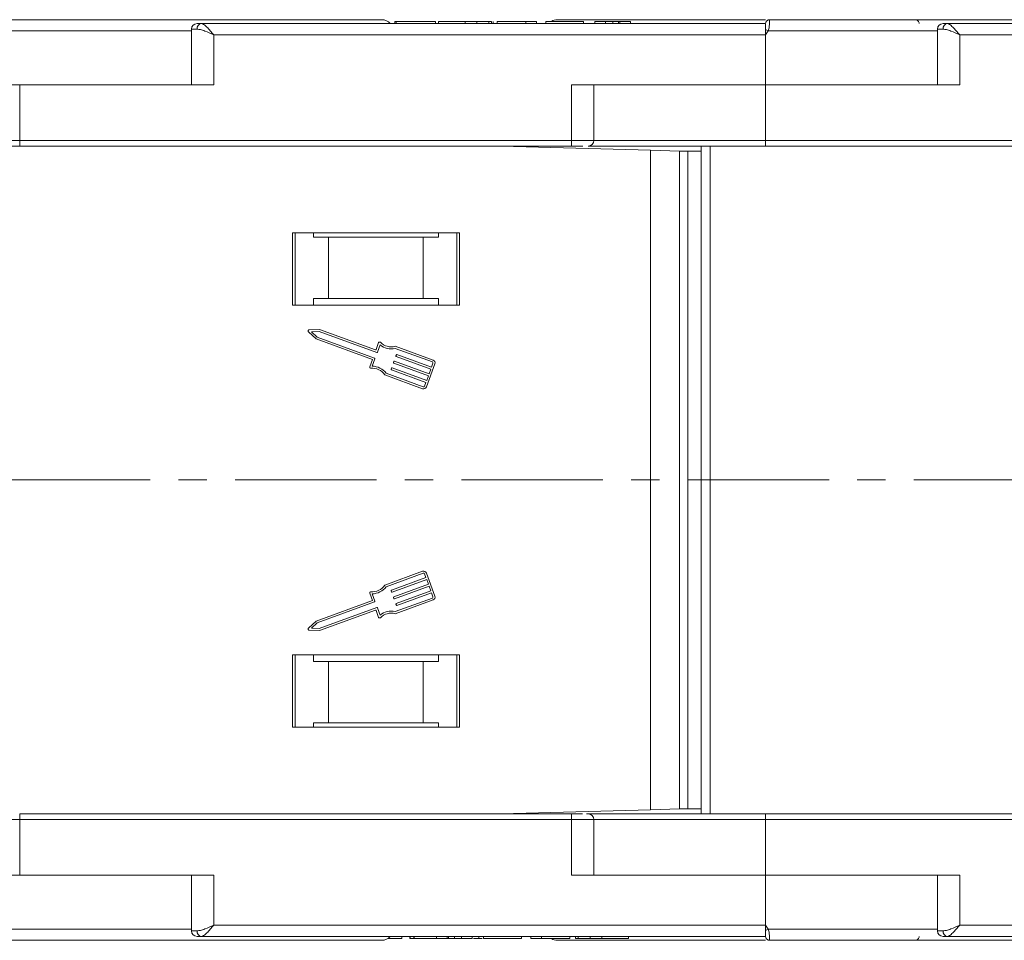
# Model space of a CAD drawing. Header units: millimetres. Extents: x 4144 to 5605, y 218 to 1251.
# Tile 11 of 45: x 4753 to 4842, y 485 to 568. Entities that reach past the tile are written whole.
import ezdxf

# ---------------------------------------------------------------- set-up
doc = ezdxf.new("R2010")
doc.units = ezdxf.units.MM
doc.linetypes.add('CENTERX2', pattern=[20.32, 12.7, -2.54, 2.54, -2.54])

msp = doc.modelspace()

# ---------------------------------------------------------------- linework, layer by layer
at = {"color": 7, "linetype": 'Continuous', "lineweight": 15}
for p, q in [((4820.49, 567.169), (4769.801, 567.169)), ((4791.118, 567.169), (4786.778, 567.169)), ((4787.184, 567.169), (4787.184, 567.369)), ((4787.301, 567.369), (4787.184, 567.369)), ((4787.301, 567.169), (4787.301, 567.369)), ((4790.826, 567.369), (4787.301, 567.369)), ((4790.826, 567.369), (4790.826, 567.169)), ((4791.118, 567.169), (4791.118, 567.369)), ((4794.9, 567.169), (4792.08, 567.169)), ((4793.497, 567.169), (4793.497, 567.369)), ((4794.551, 567.169), (4794.551, 567.369)), ((4795.639, 567.169), (4795.639, 567.369)), ((4795.862, 567.169), (4795.862, 567.369)), ((4816.739, 567.169), (4795.862, 567.169)), ((4796.023, 567.169), (4796.023, 567.369)), ((4796.375, 567.169), (4796.375, 567.369)), ((4798.939, 567.369), (4796.375, 567.369)), ((4798.939, 567.169), (4798.939, 567.369)), ((4799.9, 567.369), (4798.939, 567.369)), ((4799.9, 567.169), (4799.9, 567.369)), ((4800.734, 567.169), (4800.734, 567.369)), ((4804.131, 567.369), (4800.734, 567.369)), ((4804.131, 567.169), (4804.131, 567.369)), ((4806.118, 567.369), (4805.157, 567.369)), ((4805.157, 567.169), (4805.157, 567.369)), ((4806.118, 567.169), (4806.118, 567.369)), ((4806.755, 567.169), (4806.755, 567.369)), ((4807.27, 567.169), (4807.27, 567.369)), ((4807.4, 567.169), (4807.4, 567.369)), ((4807.4, 567.369), (4808.362, 567.369)), ((4808.362, 567.169), (4808.362, 567.369)), ((4816.739, 567.169), (4816.988, 567.169)), ((4820.49, 567.167), (4820.49, 567.169)), ((4820.84, 567.519), (4820.84, 567.519)), ((4887.49, 567.169), (4836.801, 567.169)), ((4768.919, 566.519), (4736.427, 566.519)), ((4768.919, 566.669), (4768.919, 561.669)), ((4769.428, 566.669), (4768.919, 566.669)), ((4770.919, 566.169), (4820.49, 566.169)), ((4770.919, 561.669), (4770.919, 566.169)), ((4820.724, 566.519), (4820.49, 566.169)), ((4820.49, 566.169), (4820.49, 561.669)), ((4835.919, 566.519), (4820.724, 566.519)), ((4835.919, 566.669), (4835.919, 561.669)), ((4836.428, 566.669), (4835.919, 566.669)), ((4837.919, 566.169), (4887.49, 566.169)), ((4837.919, 561.669), (4837.919, 566.169)), ((4753.49, 561.669), (4735.583, 561.669)), ((4753.49, 556.669), (4753.49, 561.669)), ((4753.49, 561.669), (4770.919, 561.669)), ((4820.49, 561.669), (4803.062, 561.669)), ((4803.062, 561.669), (4803.062, 556.669)), ((4805.062, 556.669), (4805.062, 561.669)), ((4820.49, 556.669), (4820.49, 561.669)), ((4820.49, 561.669), (4837.919, 561.669)), ((4753.49, 556.669), (4724.331, 556.669)), ((4803.062, 556.669), (4753.49, 556.669)), ((4753.49, 556.669), (4753.49, 556.169)), ((4803.062, 556.669), (4803.062, 556.169)), ((4805.062, 556.669), (4803.062, 556.669)), ((4820.49, 556.669), (4805.062, 556.669)), ((4870.062, 556.669), (4820.49, 556.669)), ((4820.49, 556.669), (4820.49, 556.169)), ((4753.49, 556.169), (4803.062, 556.169)), ((4796.731, 556.169), (4810.14, 555.792)), ((4797.553, 556.146), (4797.553, 556.169)), ((4798.233, 556.15), (4798.053, 556.167)), ((4798.053, 556.132), (4798.053, 556.167)), ((4798.586, 556.117), (4798.233, 556.15)), ((4798.233, 556.15), (4798.233, 556.127)), ((4810.14, 555.792), (4810.14, 518.669)), ((4812.752, 555.719), (4810.14, 555.792)), ((4812.752, 518.669), (4812.752, 555.719)), ((4812.752, 555.719), (4813.498, 555.719)), ((4813.498, 555.719), (4813.498, 518.669)), ((4814.7, 555.719), (4813.498, 555.719)), ((4814.7, 556.169), (4814.7, 518.669)), ((4815.5, 518.669), (4815.5, 556.169)), ((4820.49, 556.169), (4870.062, 556.169)), ((4792.99, 548.369), (4777.99, 548.369)), ((4777.99, 548.369), (4777.99, 541.869)), ((4778.24, 541.869), (4778.24, 548.369)), ((4779.876, 547.969), (4779.876, 548.369)), ((4791.104, 548.369), (4791.104, 547.969)), ((4792.74, 548.369), (4792.74, 541.869)), ((4792.99, 541.869), (4792.99, 548.369)), ((4779.876, 547.969), (4781.24, 547.969)), ((4781.24, 547.969), (4781.24, 542.469)), ((4789.74, 547.969), (4781.24, 547.969)), ((4789.74, 542.469), (4789.74, 547.969)), ((4789.74, 547.969), (4791.104, 547.969)), ((4779.876, 542.469), (4779.876, 541.869)), ((4781.24, 542.469), (4779.876, 542.469)), ((4789.74, 542.469), (4781.24, 542.469)), ((4791.104, 542.469), (4789.74, 542.469)), ((4791.104, 541.869), (4791.104, 542.469)), ((4777.99, 541.869), (4792.99, 541.869)), ((4779.415, 539.488), (4780.109, 538.838)), ((4780.422, 539.695), (4779.472, 539.646)), ((4780.395, 539.511), (4779.696, 539.475)), ((4779.696, 539.475), (4780.207, 538.997)), ((4785.555, 537.625), (4780.395, 539.511)), ((4785.447, 537.859), (4780.422, 539.695)), ((4780.109, 538.838), (4785.177, 536.987)), ((4780.207, 538.997), (4785.368, 537.111)), ((4785.732, 538.506), (4785.505, 537.886)), ((4785.856, 538.314), (4785.614, 537.652)), ((4790.553, 536.77), (4787.209, 537.992)), ((4790.616, 536.941), (4787.219, 538.183)), ((4785.177, 536.987), (4784.934, 536.324)), ((4785.395, 537.053), (4785.153, 536.39)), ((4787.068, 536.732), (4787.1, 536.818)), ((4787.158, 536.845), (4790.263, 535.711)), ((4787.287, 537.332), (4787.319, 537.418)), ((4790.42, 536.139), (4787.315, 537.274)), ((4787.377, 537.445), (4790.482, 536.31)), ((4786.849, 536.133), (4786.881, 536.218)), ((4789.982, 534.94), (4786.877, 536.074)), ((4786.939, 536.246), (4790.044, 535.111)), ((4790.201, 535.539), (4787.096, 536.674)), ((4790.028, 534.535), (4790.779, 536.59)), ((4790.263, 535.711), (4790.42, 536.139)), ((4790.482, 536.31), (4790.608, 536.653)), ((4786.28, 535.613), (4789.677, 534.371)), ((4786.396, 535.764), (4789.739, 534.543)), ((4790.044, 535.111), (4790.201, 535.539)), ((4789.856, 534.597), (4789.982, 534.94)), ((4810.14, 533.669), (4810.14, 496.546)), ((4812.752, 496.619), (4812.752, 533.669)), ((4813.498, 533.669), (4813.498, 496.619)), ((4814.7, 533.669), (4814.7, 496.169)), ((4815.5, 496.169), (4815.5, 533.669)), ((4789.677, 517.967), (4786.28, 516.725)), ((4786.396, 516.573), (4789.739, 517.795)), ((4789.982, 517.398), (4786.877, 516.264)), ((4789.856, 517.741), (4789.982, 517.398)), ((4790.779, 515.748), (4790.028, 517.803)), ((4786.939, 516.092), (4790.044, 517.227)), ((4790.201, 516.799), (4787.096, 515.664)), ((4787.158, 515.493), (4790.263, 516.627)), ((4790.044, 517.227), (4790.201, 516.799)), ((4790.263, 516.627), (4790.42, 516.199)), ((4784.934, 516.014), (4785.177, 515.351)), ((4785.395, 515.285), (4785.153, 515.948)), ((4786.849, 516.205), (4786.881, 516.12)), ((4787.068, 515.606), (4787.1, 515.52)), ((4790.42, 516.199), (4787.315, 515.064)), ((4787.377, 514.893), (4790.482, 516.028)), ((4790.482, 516.028), (4790.608, 515.685)), ((4785.177, 515.351), (4780.109, 513.5)), ((4780.207, 513.341), (4785.368, 515.227)), ((4785.555, 514.713), (4780.395, 512.827)), ((4790.553, 515.568), (4787.209, 514.346)), ((4787.219, 514.155), (4790.616, 515.397)), ((4787.287, 515.006), (4787.319, 514.92)), ((4780.422, 512.643), (4785.447, 514.479)), ((4785.505, 514.452), (4785.732, 513.832)), ((4785.856, 514.024), (4785.614, 514.686)), ((4780.109, 513.5), (4779.415, 512.85)), ((4779.696, 512.863), (4780.207, 513.341)), ((4779.472, 512.692), (4780.422, 512.643)), ((4780.395, 512.827), (4779.696, 512.863)), ((4792.99, 510.469), (4777.99, 510.469)), ((4777.99, 510.469), (4777.99, 503.969)), ((4778.24, 503.969), (4778.24, 510.469)), ((4779.876, 510.469), (4779.876, 509.869)), ((4791.104, 509.869), (4791.104, 510.469)), ((4792.74, 510.469), (4792.74, 503.969)), ((4792.99, 503.969), (4792.99, 510.469)), ((4779.876, 509.869), (4781.24, 509.869)), ((4781.24, 509.869), (4781.24, 504.369)), ((4781.24, 509.869), (4789.74, 509.869)), ((4789.74, 504.369), (4789.74, 509.869)), ((4789.74, 509.869), (4791.104, 509.869)), ((4781.24, 504.369), (4779.876, 504.369)), ((4779.876, 503.969), (4779.876, 504.369)), ((4781.24, 504.369), (4789.74, 504.369)), ((4791.104, 504.369), (4789.74, 504.369)), ((4791.104, 504.369), (4791.104, 503.969)), ((4777.99, 503.969), (4792.99, 503.969)), ((4753.49, 495.669), (4753.49, 496.169)), ((4803.062, 496.169), (4753.49, 496.169)), ((4810.14, 496.546), (4796.731, 496.169)), ((4797.553, 496.169), (4797.553, 496.192)), ((4798.053, 496.171), (4798.053, 496.206)), ((4798.053, 496.171), (4798.233, 496.188)), ((4798.233, 496.188), (4798.586, 496.221)), ((4798.233, 496.211), (4798.233, 496.188)), ((4803.062, 495.669), (4803.062, 496.169)), ((4810.14, 496.546), (4812.752, 496.619)), ((4813.498, 496.619), (4812.752, 496.619)), ((4813.498, 496.619), (4814.7, 496.619)), ((4820.49, 495.669), (4820.49, 496.169)), ((4870.062, 496.169), (4820.49, 496.169)), ((4724.331, 495.669), (4753.49, 495.669)), ((4753.49, 490.669), (4753.49, 495.669)), ((4753.49, 495.669), (4803.062, 495.669)), ((4803.062, 495.669), (4803.062, 490.669)), ((4803.062, 495.669), (4805.062, 495.669)), ((4805.062, 490.669), (4805.062, 495.669)), ((4805.062, 495.669), (4820.49, 495.669)), ((4820.49, 490.669), (4820.49, 495.669)), ((4820.49, 495.669), (4870.062, 495.669)), ((4744.53, 490.669), (4754.241, 490.669)), ((4770.919, 490.669), (4754.241, 490.669)), ((4768.919, 490.669), (4768.919, 485.669)), ((4770.919, 486.169), (4770.919, 490.669)), ((4803.062, 490.669), (4820.49, 490.669)), ((4837.919, 490.669), (4820.49, 490.669)), ((4820.49, 490.669), (4820.49, 486.169)), ((4835.919, 490.669), (4835.919, 485.669)), ((4837.919, 486.169), (4837.919, 490.669)), ((4736.427, 485.819), (4768.919, 485.819)), ((4768.919, 485.669), (4769.428, 485.669)), ((4820.49, 486.169), (4770.919, 486.169)), ((4820.49, 486.169), (4820.724, 485.819)), ((4820.724, 485.819), (4835.919, 485.819)), ((4835.919, 485.669), (4836.428, 485.669)), ((4887.49, 486.169), (4837.919, 486.169)), ((4769.801, 485.169), (4820.49, 485.169)), ((4787.814, 484.969), (4786.545, 484.969)), ((4786.778, 485.169), (4791.49, 485.169)), ((4787.814, 485.169), (4787.814, 484.969)), ((4788.53, 484.969), (4788.53, 485.169)), ((4788.55, 484.969), (4788.53, 484.969)), ((4788.55, 484.969), (4788.55, 485.169)), ((4788.898, 484.969), (4788.55, 484.969)), ((4788.898, 484.969), (4788.898, 485.169)), ((4788.918, 484.969), (4788.898, 484.969)), ((4788.918, 484.969), (4788.918, 485.169)), ((4790.926, 484.969), (4788.918, 484.969)), ((4790.926, 484.969), (4790.926, 485.169)), ((4791.888, 484.969), (4790.926, 484.969)), ((4791.888, 485.169), (4791.888, 484.969)), ((4792.018, 485.169), (4792.018, 484.969)), ((4792.533, 485.169), (4792.533, 484.969)), ((4793.17, 485.169), (4793.17, 484.969)), ((4793.17, 485.169), (4803.426, 485.169)), ((4794.131, 484.969), (4793.17, 484.969)), ((4794.131, 484.969), (4794.131, 485.169)), ((4794.256, 484.969), (4794.73, 484.969)), ((4794.73, 485.169), (4794.73, 484.969)), ((4794.73, 484.969), (4795.018, 484.969)), ((4795.157, 484.969), (4795.157, 485.169)), ((4798.554, 484.969), (4795.157, 484.969)), ((4798.554, 484.969), (4798.554, 485.169)), ((4799.388, 484.969), (4799.388, 485.169)), ((4800.349, 484.969), (4799.388, 484.969)), ((4800.349, 484.969), (4800.349, 485.169)), ((4802.913, 484.969), (4800.349, 484.969)), ((4802.913, 484.969), (4802.913, 485.169)), ((4803.426, 484.969), (4803.426, 485.169)), ((4803.649, 485.169), (4803.649, 484.969)), ((4804.388, 485.169), (4807.208, 485.169)), ((4804.737, 485.169), (4804.737, 484.969)), ((4805.791, 485.169), (4805.791, 484.969)), ((4808.17, 485.169), (4808.17, 484.969)), ((4808.17, 485.169), (4816.739, 485.169)), ((4820.84, 484.819), (4820.84, 484.819)), ((4836.801, 485.169), (4887.49, 485.169))]:
    msp.add_line(p, q, dxfattribs=at)
at = {"color": 1, "linetype": 'CENTERX2', "lineweight": 13}
msp.add_line((5456.103, 526.169), (4620.052, 526.169), dxfattribs=at)
at = {"color": 7, "linetype": 'Continuous', "lineweight": 15, "flags": 128}
msp.add_lwpolyline([(4820.49, 485.169), (4820.49, 485.169)], dxfattribs=at)
at = {"color": 7, "linetype": 'Continuous', "lineweight": 15}
for centre, radius, start, end in [((4769.419, 566.669), 0.5, 90, 180), ((4769.875, 566.725), 0.451, 99.5202, 187.08135), ((4786.018, 566.519), 1, 41.2946, 90), ((4801.77, 566.519), 1, 90, 121.78833), ((4820.84, 567.169), 0.35, 89.99809, 179.99965), ((4833.92, 567.169), 0.35, 0.00041, 90.00191), ((4836.419, 566.669), 0.5, 90, 180), ((4836.875, 566.725), 0.451, 99.5202, 187.08135), ((4784.946, 499.592), 75.89, 61.87179, 62.07191), ((4804.562, 556.669), 0.5, 270, 0), ((4779.477, 539.555), 0.0912, 92.951, 226.90808), ((4785.462, 537.902), 0.0456, 249.92954, 339.92954), ((4785.817, 538.475), 0.0912, 44.41454, 159.92954), ((4786.851, 539.487), 1.538, 229.69289, 283.48884), ((4786.851, 539.487), 1.355, 224.41454, 285.7472), ((4785.352, 537.068), 0.0456, 339.92954, 69.92954), ((4785.571, 537.668), 0.0456, 249.92954, 339.92954), ((4787.143, 536.802), 0.0456, 69.92954, 159.92954), ((4787.33, 537.316), 0.0456, 159.92954, 249.92954), ((4787.362, 537.402), 0.0456, 69.92954, 159.92954), ((4790.522, 536.684), 0.274, 339.92954, 69.92954), ((4785.02, 536.293), 0.0912, 159.92954, 275.44455), ((4785.157, 534.853), 1.355, 34.11188, 95.44455), ((4785.157, 534.853), 1.538, 36.37025, 90.1662), ((4786.892, 536.117), 0.0456, 159.92954, 249.92954), ((4786.923, 536.203), 0.0456, 69.92954, 159.92954), ((4787.111, 536.717), 0.0456, 159.92954, 249.92954), ((4790.522, 536.684), 0.0912, 339.92954, 69.92954), ((4789.771, 534.628), 0.274, 249.92954, 339.92954), ((4789.771, 534.628), 0.0912, 249.92954, 339.92954), ((4789.771, 517.71), 0.274, 20.07046, 110.07046), ((4789.771, 517.71), 0.0912, 20.07046, 110.07046), ((4785.157, 517.485), 1.355, 264.55545, 325.88812), ((4785.157, 517.485), 1.538, 269.8338, 323.62975), ((4785.02, 516.045), 0.0912, 84.55545, 200.07046), ((4786.892, 516.221), 0.0456, 110.07046, 200.07046), ((4786.923, 516.135), 0.0456, 200.07046, 290.07046), ((4787.111, 515.621), 0.0456, 110.07046, 200.07046), ((4790.522, 515.654), 0.0912, 290.07046, 20.07046), ((4790.522, 515.654), 0.274, 290.07046, 20.07046), ((4785.352, 515.27), 0.0456, 290.07046, 20.07046), ((4785.571, 514.67), 0.0456, 20.07046, 110.07046), ((4787.143, 515.536), 0.0456, 200.07046, 290.07046), ((4787.33, 515.022), 0.0456, 110.07046, 200.07046), ((4787.362, 514.936), 0.0456, 200.07046, 290.07046), ((4785.462, 514.436), 0.0456, 20.07046, 110.07046), ((4785.817, 513.863), 0.0912, 200.07046, 315.58546), ((4786.851, 512.851), 1.538, 76.51116, 130.30711), ((4786.851, 512.851), 1.355, 74.2528, 135.58546), ((4779.477, 512.783), 0.0912, 133.09192, 267.049), ((4804.562, 495.669), 0.5, 360, 90), ((4769.419, 485.669), 0.5, 180, 270), ((4769.875, 485.613), 0.451, 172.91869, 260.47981), ((4784.946, 552.746), 75.89, 297.92809, 298.12821), ((4836.419, 485.669), 0.5, 180, 270), ((4836.875, 485.613), 0.451, 172.91869, 260.47981), ((4786.018, 485.819), 1, 270, 319.4584), ((4801.77, 485.819), 1, 238.21167, 270), ((4820.84, 485.169), 0.35, 180.00057, 270.00191), ((4833.92, 485.169), 0.35, 269.99809, 359.99959)]:
    msp.add_arc(centre, radius, start, end, dxfattribs=at)
for points, knots in [([(4785.982, 567.519), (4785.982, 567.519), (4785.983, 567.519), (4785.569, 567.519), (4784.7, 567.519), (4783.269, 567.519), (4781.422, 567.519), (4779.16, 567.519), (4776.461, 567.519), (4773.568, 567.519), (4770.631, 567.519), (4767.752, 567.519), (4764.706, 567.519), (4760.465, 567.519), (4756.065, 567.519), (4751.673, 567.519), (4748.124, 567.519), (4744.381, 567.519), (4740.544, 567.519), (4738.198, 567.519), (4737.043, 567.519)], [0, 0, 0, 0, 0.032121, 0.079838, 0.140918, 0.20035, 0.258014, 0.315686, 0.375118, 0.436191, 0.483915, 0.531631, 0.580355, 0.629071, 0.726383, 0.774107, 0.821823, 0.882904, 0.942333, 1, 1, 1, 1]), ([(4769.801, 567.169), (4769.868, 567.152), (4770.012, 567.116), (4770.291, 566.866), (4770.601, 566.536), (4770.813, 566.292), (4770.919, 566.169)], [0, 0, 0, 0, 0.23435, 0.498195, 0.748869, 1, 1, 1, 1]), ([(4793.497, 567.369), (4793.364, 567.369), (4792.96, 567.369), (4792.305, 567.369), (4791.687, 567.369), (4791.26, 567.369), (4791.128, 567.369), (4791.12, 567.369), (4791.118, 567.369)], [0, 0, 0, 0, 0.101398, 0.306996, 0.506144, 0.685262, 0.924557, 1, 1, 1, 1]), ([(4794.551, 567.369), (4794.489, 567.369), (4794.365, 567.369), (4794.181, 567.369), (4794.005, 567.369), (4793.837, 567.369), (4793.668, 567.369), (4793.554, 567.369), (4793.497, 567.369)], [0, 0, 0, 0, 0.185429, 0.37219, 0.527708, 0.683877, 0.841678, 1, 1, 1, 1]), ([(4795.639, 567.369), (4795.579, 567.369), (4795.459, 567.369), (4795.142, 567.369), (4794.821, 567.369), (4794.58, 567.369), (4794.551, 567.369)], [0, 0, 0, 0, 0.250896, 0.502166, 0.940512, 1, 1, 1, 1]), ([(4795.862, 567.369), (4795.861, 567.369), (4795.86, 567.369), (4795.846, 567.369), (4795.821, 567.369), (4795.78, 567.369), (4795.723, 567.369), (4795.667, 567.369), (4795.639, 567.369)], [0, 0, 0, 0, 0.1539502, 0.3081809, 0.478699, 0.6499612, 0.8242026, 1, 1, 1, 1]), ([(4820.49, 567.519), (4820.023, 567.519), (4818.564, 567.519), (4816.252, 567.519), (4813.585, 567.519), (4810.308, 567.519), (4807.519, 567.519), (4805.318, 567.519), (4803.846, 567.519), (4802.68, 567.519), (4801.909, 567.519), (4801.816, 567.519), (4801.77, 567.519)], [0, 0, 0, 0, 0.041736, 0.130335, 0.220805, 0.311261, 0.491949, 0.580563, 0.669162, 0.782576, 0.892928, 1, 1, 1, 1]), ([(4806.118, 567.369), (4806.121, 567.369), (4806.126, 567.369), (4806.175, 567.369), (4806.266, 567.369), (4806.384, 567.369), (4806.55, 567.369), (4806.677, 567.369), (4806.755, 567.369)], [0, 0, 0, 0, 0.292027, 0.504854, 0.613905, 0.723685, 0.829816, 1, 1, 1, 1]), ([(4806.755, 567.369), (4806.797, 567.369), (4806.881, 567.369), (4806.991, 567.369), (4807.085, 567.369), (4807.157, 567.369), (4807.22, 567.369), (4807.253, 567.369), (4807.27, 567.369)], [0, 0, 0, 0, 0.202387, 0.410907, 0.557829, 0.709472, 0.853224, 1, 1, 1, 1]), ([(4807.27, 567.369), (4807.289, 567.369), (4807.327, 567.369), (4807.355, 567.369), (4807.375, 567.369), (4807.387, 567.369), (4807.396, 567.369), (4807.399, 567.369), (4807.4, 567.369)], [0, 0, 0, 0, 0.193806, 0.393127, 0.544069, 0.695412, 0.847613, 1, 1, 1, 1]), ([(4820.49, 566.644), (4820.49, 566.736), (4820.49, 566.921), (4820.49, 567.083), (4820.49, 567.113), (4820.49, 567.122)], [0, 0, 0, 0, 0.412979, 0.825987, 1, 1, 1, 1]), ([(4820.84, 567.519), (4820.84, 567.512), (4820.841, 567.498), (4820.84, 567.395), (4820.838, 567.25), (4820.827, 567.066), (4820.807, 566.883), (4820.778, 566.697), (4820.741, 566.575), (4820.724, 566.519)], [0, 0, 0, 0, 0.172016, 0.312756, 0.499599, 0.630391, 0.758026, 0.889228, 1, 1, 1, 1]), ([(4852.99, 567.519), (4852.944, 567.519), (4852.851, 567.519), (4852.08, 567.519), (4850.914, 567.519), (4849.442, 567.519), (4847.794, 567.519), (4845.855, 567.519), (4842.898, 567.519), (4839.464, 567.519), (4835.687, 567.519), (4832.451, 567.519), (4828.808, 567.519), (4824.819, 567.519), (4822.153, 567.519), (4820.84, 567.519)], [0, 0, 0, 0, 0.077726, 0.157824, 0.240135, 0.304454, 0.368763, 0.43443, 0.500087, 0.631237, 0.695556, 0.759865, 0.842185, 0.922281, 1, 1, 1, 1]), ([(4836.801, 567.169), (4836.868, 567.152), (4837.012, 567.116), (4837.291, 566.866), (4837.601, 566.536), (4837.813, 566.292), (4837.919, 566.169)], [0, 0, 0, 0, 0.23435, 0.498195, 0.748869, 1, 1, 1, 1]), ([(4770.919, 566.169), (4770.649, 566.285), (4770.231, 566.466), (4769.732, 566.637), (4769.523, 566.659), (4769.428, 566.669)], [0, 0, 0, 0, 0.498413, 0.772928, 1, 1, 1, 1]), ([(4837.919, 566.169), (4837.649, 566.285), (4837.231, 566.466), (4836.732, 566.637), (4836.523, 566.659), (4836.428, 566.669)], [0, 0, 0, 0, 0.498413, 0.772928, 1, 1, 1, 1]), ([(4724.161, 556.169), (4724.17, 556.169), (4724.639, 556.169), (4725.858, 556.169), (4727.824, 556.169), (4730.116, 556.169), (4732.645, 556.169), (4735.381, 556.169), (4738.284, 556.169), (4741.605, 556.169), (4745.34, 556.169), (4749.424, 556.169), (4752.149, 556.169), (4753.49, 556.169)], [0, 0, 0, 0, 0.001847, 0.094145, 0.188392, 0.282653, 0.3769, 0.471162, 0.563446, 0.655743, 0.77379, 0.888622, 1, 1, 1, 1]), ([(4803.062, 556.169), (4803.22, 556.169), (4803.546, 556.169), (4803.907, 556.169), (4804.05, 556.169), (4804.083, 556.169)], [0, 0, 0, 0, 0.421218, 0.866389, 1, 1, 1, 1]), ([(4804.562, 556.169), (4804.81, 556.169), (4806.012, 556.169), (4808.615, 556.169), (4812.337, 556.169), (4816.425, 556.169), (4819.149, 556.169), (4820.49, 556.169)], [0, 0, 0, 0, 0.052091, 0.252501, 0.508821, 0.75816, 1, 1, 1, 1]), ([(4804.043, 496.169), (4804.023, 496.169), (4803.891, 496.169), (4803.545, 496.169), (4803.22, 496.169), (4803.062, 496.169)], [0, 0, 0, 0, 0.0866478, 0.5559493, 1, 1, 1, 1]), ([(4820.49, 496.169), (4819.149, 496.169), (4816.425, 496.169), (4812.338, 496.169), (4808.615, 496.169), (4805.955, 496.169), (4804.697, 496.169), (4804.393, 496.169)], [0, 0, 0, 0, 0.239024, 0.485461, 0.738838, 0.936895, 1, 1, 1, 1]), ([(4769.428, 485.669), (4769.523, 485.679), (4769.732, 485.701), (4770.231, 485.872), (4770.649, 486.053), (4770.919, 486.169)], [0, 0, 0, 0, 0.227063, 0.501587, 1, 1, 1, 1]), ([(4770.919, 486.169), (4770.813, 486.046), (4770.601, 485.802), (4770.291, 485.472), (4770.012, 485.222), (4769.868, 485.186), (4769.801, 485.169)], [0, 0, 0, 0, 0.251131, 0.501805, 0.765641, 1, 1, 1, 1]), ([(4820.49, 485.169), (4820.49, 485.18), (4820.49, 485.202), (4820.49, 485.375), (4820.49, 485.56), (4820.49, 485.676), (4820.49, 485.694)], [0, 0, 0, 0, 0.313357, 0.626713, 0.94007, 1, 1, 1, 1]), ([(4820.724, 485.819), (4820.741, 485.763), (4820.778, 485.64), (4820.807, 485.453), (4820.827, 485.272), (4820.838, 485.089), (4820.84, 484.943), (4820.841, 484.84), (4820.84, 484.826), (4820.84, 484.819)], [0, 0, 0, 0, 0.111798, 0.24433, 0.368648, 0.500401, 0.687223, 0.827968, 1, 1, 1, 1]), ([(4836.428, 485.669), (4836.523, 485.679), (4836.732, 485.701), (4837.231, 485.872), (4837.649, 486.053), (4837.919, 486.169)], [0, 0, 0, 0, 0.227063, 0.501587, 1, 1, 1, 1]), ([(4837.919, 486.169), (4837.813, 486.046), (4837.601, 485.802), (4837.291, 485.472), (4837.012, 485.222), (4836.868, 485.186), (4836.801, 485.169)], [0, 0, 0, 0, 0.2511309, 0.5018046, 0.7656407, 1, 1, 1, 1]), ([(4737.043, 484.819), (4738.198, 484.819), (4740.544, 484.819), (4744.381, 484.819), (4748.124, 484.819), (4751.672, 484.819), (4754.959, 484.819), (4758.254, 484.819), (4762.607, 484.819), (4766.783, 484.819), (4770.631, 484.819), (4773.569, 484.819), (4776.461, 484.819), (4779.161, 484.819), (4781.422, 484.819), (4783.269, 484.819), (4784.7, 484.819), (4785.569, 484.819), (4785.983, 484.819), (4785.982, 484.819), (4785.982, 484.819)], [0, 0, 0, 0, 0.0576701, 0.1171031, 0.178177, 0.2259008, 0.2736168, 0.3223409, 0.371057, 0.4683687, 0.5160925, 0.5638086, 0.6248893, 0.6843207, 0.7419855, 0.7996573, 0.8590887, 0.9201625, 0.9678863, 1, 1, 1, 1]), ([(4791.888, 484.969), (4791.889, 484.969), (4791.892, 484.969), (4791.902, 484.969), (4791.916, 484.969), (4791.937, 484.969), (4791.966, 484.969), (4792, 484.969), (4792.018, 484.969)], [0, 0, 0, 0, 0.155996, 0.312125, 0.480895, 0.650212, 0.823248, 1, 1, 1, 1]), ([(4792.018, 484.969), (4792.058, 484.969), (4792.134, 484.969), (4792.304, 484.969), (4792.439, 484.969), (4792.516, 484.969), (4792.533, 484.969)], [0, 0, 0, 0, 0.330398, 0.624767, 0.917361, 1, 1, 1, 1]), ([(4792.533, 484.969), (4792.62, 484.969), (4792.759, 484.969), (4792.934, 484.969), (4793.054, 484.969), (4793.164, 484.969), (4793.167, 484.969), (4793.17, 484.969)], [0, 0, 0, 0, 0.189329, 0.302222, 0.415612, 0.548732, 1, 1, 1, 1]), ([(4801.77, 484.819), (4801.816, 484.819), (4801.909, 484.819), (4802.68, 484.819), (4803.846, 484.819), (4805.318, 484.819), (4806.966, 484.819), (4808.906, 484.819), (4811.86, 484.819), (4815.306, 484.819), (4818.565, 484.819), (4820.023, 484.819), (4820.49, 484.819)], [0, 0, 0, 0, 0.107085, 0.217437, 0.330838, 0.419451, 0.50805, 0.598521, 0.688977, 0.869665, 0.958278, 1, 1, 1, 1]), ([(4803.426, 484.969), (4803.427, 484.969), (4803.427, 484.969), (4803.442, 484.969), (4803.467, 484.969), (4803.508, 484.969), (4803.565, 484.969), (4803.621, 484.969), (4803.649, 484.969)], [0, 0, 0, 0, 0.15395, 0.308181, 0.478699, 0.649961, 0.824203, 1, 1, 1, 1]), ([(4803.649, 484.969), (4803.709, 484.969), (4803.829, 484.969), (4804.146, 484.969), (4804.467, 484.969), (4804.708, 484.969), (4804.737, 484.969)], [0, 0, 0, 0, 0.2508959, 0.5021661, 0.9405117, 1, 1, 1, 1]), ([(4804.737, 484.969), (4804.799, 484.969), (4804.923, 484.969), (4805.107, 484.969), (4805.283, 484.969), (4805.451, 484.969), (4805.62, 484.969), (4805.734, 484.969), (4805.791, 484.969)], [0, 0, 0, 0, 0.185429, 0.37219, 0.527708, 0.683877, 0.841678, 1, 1, 1, 1]), ([(4805.791, 484.969), (4805.924, 484.969), (4806.328, 484.969), (4806.983, 484.969), (4807.601, 484.969), (4808.028, 484.969), (4808.159, 484.969), (4808.168, 484.969), (4808.17, 484.969)], [0, 0, 0, 0, 0.101398, 0.306996, 0.506144, 0.685262, 0.924557, 1, 1, 1, 1]), ([(4820.84, 484.819), (4822.153, 484.819), (4824.819, 484.819), (4828.808, 484.819), (4832.451, 484.819), (4835.687, 484.819), (4838.513, 484.819), (4841.174, 484.819), (4844.452, 484.819), (4847.24, 484.819), (4849.442, 484.819), (4850.914, 484.819), (4852.08, 484.819), (4852.851, 484.819), (4852.944, 484.819), (4852.99, 484.819)], [0, 0, 0, 0, 0.077724, 0.157824, 0.240135, 0.304454, 0.368763, 0.43443, 0.500087, 0.631237, 0.695556, 0.759865, 0.842185, 0.922283, 1, 1, 1, 1])]:
    msp.add_open_spline(points, degree=3, knots=knots, dxfattribs=at)
for points in [[(4769.419, 567.169), (4769.436, 567.169), (4769.471, 567.169), (4769.691, 567.169), (4769.801, 567.169)], [(4836.419, 567.169), (4836.436, 567.169), (4836.471, 567.169), (4836.691, 567.169), (4836.801, 567.169)], [(4820.49, 566.169), (4820.49, 566.252), (4820.49, 566.417), (4820.49, 566.568), (4820.49, 566.644)], [(4820.49, 485.694), (4820.49, 485.77), (4820.49, 485.921), (4820.49, 486.086), (4820.49, 486.169)], [(4769.801, 485.169), (4769.691, 485.169), (4769.471, 485.169), (4769.436, 485.169), (4769.419, 485.169)], [(4836.801, 485.169), (4836.691, 485.169), (4836.471, 485.169), (4836.436, 485.169), (4836.419, 485.169)]]:
    msp.add_open_spline(points, degree=3, dxfattribs=at)

doc.saveas('drawing.dxf')
